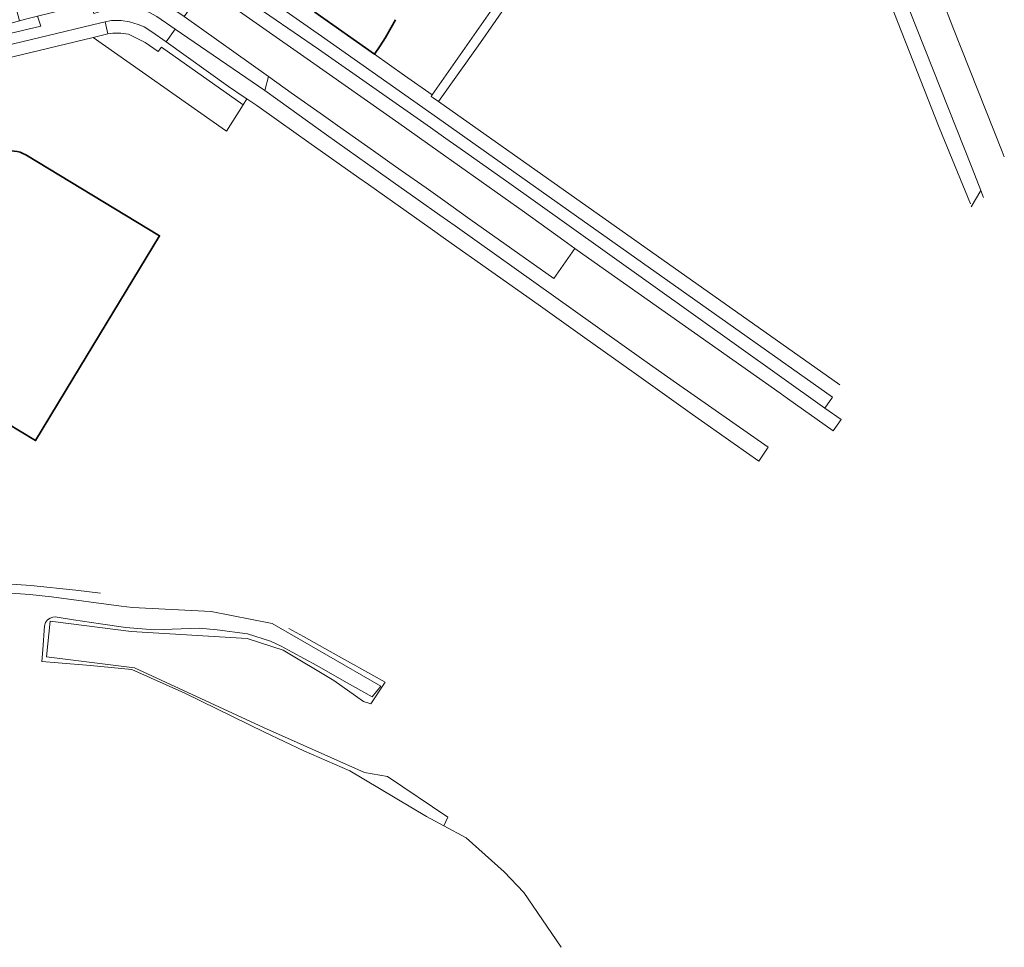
# Model space of a CAD drawing. Header units: metres. Extents: x 152391 to 157968, y 462336 to 467280.
# Tile 141 of 256: x 154579 to 154740, y 463944 to 464096. Entities that reach past the tile are written whole.
import ezdxf

# ---------------------------------------------------------------- set-up
doc = ezdxf.new("R2010")
doc.units = ezdxf.units.M
doc.header["$LTSCALE"] = 0.75
for name, color, linetype, lineweight in [('B-WE-GR-BEPLANTING_CULTUUR_BOSPLANTSOEN-GV', 251, 'Continuous', 18), ('B-WE-OG-BEBOUWING-GV', 6, 'Continuous', 35), ('B-WE-OG-TERREIN_CULTUURSCHEIDING-GV', 251, 'Continuous', 18), ('B-WE-OG-WATER_SLOOT-GV', 251, 'Continuous', 18), ('B-WE-VH-VERHARDING_ASFALT-GV', 251, 'Continuous', 18), ('B-WE-VH-VERHARDING_BETONSTRAATSTEEN-GV', 251, 'Continuous', 18), ('B-WE-VH-VERHARDING_STRAATBAKSTEEN-GV', 251, 'Continuous', 18), ('B-WE-VH-VERHARDING_TEGEL-GV', 251, 'Continuous', 18)]:
    doc.layers.add(name, color=color, linetype=linetype, lineweight=lineweight)

msp = doc.modelspace()

# ---------------------------------------------------------------- linework, layer by layer
at = {"layer": 'B-WE-GR-BEPLANTING_CULTUUR_BOSPLANTSOEN-GV'}
msp.add_lwpolyline([(154597.04, 464093.79, 0.093801), (154593.67, 464093.86)], format="xyb", dxfattribs=at)
msp.add_lwpolyline([(154593.67, 464093.86), (154591.27, 464093.28), (154612.38, 464078.43), (154613.09, 464077.93), (154615.83, 464082.22), (154602.46, 464091.66), (154601.94, 464090.98), (154599.77, 464092.45), (154597.04, 464093.79)], dxfattribs=at)
at = {"layer": 'B-WE-OG-BEBOUWING-GV'}
for points in [[(154617.55, 464104.41), (154624.42, 464099.59), (154624.61, 464099.81), (154627.71, 464097.7), (154627.53, 464097.4), (154637.31, 464090.52), (154638.24, 464091.87), (154639.12, 464093.26), (154640.07, 464094.88), (154640.74, 464096.13)], [(154544.39, 464066.48), (154533.72, 464063.85), (154524.95, 464061.69), (154514.06, 464059), (154516.38, 464049.61), (154519.64, 464050.42), (154521.35, 464043.5), (154527.88, 464045.11), (154528.68, 464041.9), (154535.89, 464043.68), (154535.06, 464047.07), (154548.38, 464050.36), (154551.41, 464048.22), (154553.77, 464051.69), (154562.67, 464053.89), (154572.81, 464047.74), (154577.16, 464030.13), (154581.85, 464027.29), (154587.97, 464037.4), (154602.15, 464060.8), (154580.25, 464074.07)]]:
    msp.add_lwpolyline(points, dxfattribs=at)
msp.add_lwpolyline([(154580.25, 464074.07, 0.385692), (154573.2, 464072.33)], format="xyb", dxfattribs=at)
at = {"layer": 'B-WE-OG-TERREIN_CULTUURSCHEIDING-GV'}
msp.add_lwpolyline([(154590.89, 464098.97), (154591.4, 464097.18), (154592.81, 464097.6), (154593.42, 464097.78), (154595.41, 464098.14), (154596.84, 464098.26), (154598.09, 464098.11), (154599.41, 464097.78), (154600.41, 464097.42), (154601.67, 464096.7), (154604.7, 464094.61), (154619.38, 464084.56), (154619.99, 464086.85), (154606.18, 464096.67), (154605.3, 464097.3), (154602.38, 464099.19), (154601, 464099.85), (154599.82, 464100.18), (154598.25, 464100.31), (154596.95, 464100.3), (154595.59, 464100.15), (154593.97, 464099.82), (154592.4, 464099.39), (154591.26, 464099.07)], close=True, dxfattribs=at)
at = {"layer": 'B-WE-OG-WATER_SLOOT-GV'}
for points in [[(154592.48, 464002.33), (154588.44, 464002.83), (154581.06, 464003.59), (154570.09, 464004.35), (154563.01, 464004.91), (154552.23, 464005.07), (154548.88, 464005.22), (154545.33, 464005.52), (154540.47, 464006.42), (154533.82, 464008.14), (154525.29, 464011.38), (154522.95, 464012.9), (154520.91, 464014.45), (154518.52, 464018), (154514.32, 464025), (154511.98, 464029.16), (154510.42, 464033.91), (154508.01, 464037.66), (154504.55, 464041.22), (154503.03, 464039.29)], [(154569.98, 464002.86), (154580.93, 464002.1), (154584.48, 464001.71), (154595.85, 464000.22), (154597.72, 463999.97), (154610.58, 463999.35), (154620.55, 463997.38), (154638.35, 463987.11), (154636.92, 463985.34), (154632.34, 463987.93), (154627.86, 463990.49), (154623.83, 463992.69), (154622.06, 463993.63), (154620.32, 463994.46), (154616.52, 463995.67), (154611.55, 463996.32), (154608.6, 463996.61), (154601.27, 463996.33), (154596.64, 463996.72), (154592.49, 463997.32), (154588.08, 463997.97), (154585.08, 463998.44), (154584.66, 463998.41), (154584.22, 463998.26), (154583.78, 463997.94), (154583.46, 463997.5), (154583.3, 463996.97), (154583.03, 463993.08), (154582.89, 463991.17), (154585.55, 463990.94), (154590.82, 463990.49), (154597.6, 463989.82), (154606.3, 463985.95), (154619.33, 463979.6), (154625.73, 463976.53), (154633.28, 463973.23), (154645.8, 463965.8), (154648.67, 463964.24), (154649.33, 463965.65), (154639.43, 463972.33), (154635.69, 463972.98), (154619.17, 463980.35), (154598.02, 463990.13), (154583.65, 463991.92), (154584.24, 463997.74), (154597.5, 463996.04), (154616.5, 463994.93), (154622.38, 463992.98), (154630.64, 463988.02), (154635.49, 463984.58), (154636.71, 463984.22), (154639.07, 463987.75), (154630.05, 463992.8), (154625.72, 463995.22), (154623.31, 463996.57)], [(154667.88, 463944.38), (154661.77, 463953.34), (154658.54, 463956.74), (154652.31, 463962.27), (154648.67, 463964.24), (154645.8, 463965.8), (154633.28, 463973.23), (154625.73, 463976.53), (154619.33, 463979.6), (154606.3, 463985.95), (154597.6, 463989.82), (154590.82, 463990.49), (154585.55, 463990.94), (154582.89, 463991.17), (154583.03, 463993.08), (154583.3, 463996.97), (154583.46, 463997.5), (154583.78, 463997.94), (154584.22, 463998.26), (154584.66, 463998.41), (154585.08, 463998.44), (154588.08, 463997.97), (154592.49, 463997.32), (154596.64, 463996.72), (154601.27, 463996.33), (154608.6, 463996.61), (154611.55, 463996.32), (154616.52, 463995.67), (154620.32, 463994.46), (154622.06, 463993.63), (154623.83, 463992.69), (154627.86, 463990.49), (154632.34, 463987.93), (154636.92, 463985.34), (154638.35, 463987.11), (154620.55, 463997.38), (154610.58, 463999.35), (154597.72, 463999.97), (154595.85, 464000.22), (154584.48, 464001.71), (154580.93, 464002.1), (154569.98, 464002.86)]]:
    msp.add_lwpolyline(points, dxfattribs=at)
at = {"layer": 'B-WE-VH-VERHARDING_ASFALT-GV'}
msp.add_lwpolyline([(154740.39, 464073.7), (154740.03, 464074.61), (154731.98, 464094.95), (154730.25, 464099.32), (154720.21, 464124.67), (154715.31, 464137.19), (154709.41, 464151.83), (154709.2, 464152.38), (154708.87, 464153.22), (154703.66, 464151.18), (154704.12, 464150.02), (154735.12, 464071.88), (154736.56, 464068.19), (154737, 464067.08)], dxfattribs=at)
for points in [[(154637.17, 464074.73), (154639.46, 464073.08), (154641.7, 464071.5), (154645.78, 464068.63), (154648.43, 464066.77), (154652.91, 464063.51), (154666.64, 464053.79), (154670.08, 464058.75), (154668.28, 464060.02), (154661.85, 464064.67), (154647.69, 464074.71), (154641.28, 464079.25), (154626.87, 464089.36), (154609.61, 464101.51), (154606.18, 464096.67), (154619.99, 464086.85), (154623.67, 464084.2), (154628.95, 464080.49), (154631.24, 464078.84)], [(154712.29, 464034.39), (154670.39, 464064.04), (154647.65, 464080.09), (154628.65, 464093.49), (154617.48, 464101.31), (154616.23, 464099.6), (154628.16, 464091.36), (154646.47, 464078.5), (154649, 464076.72), (154650.77, 464075.47), (154659.32, 464069.47), (154668.39, 464062.96), (154711.03, 464032.62)], [(154679.83, 464038.36), (154689.37, 464031.57), (154696.2, 464026.77), (154700.2, 464023.95), (154701.76, 464026.19), (154686.72, 464036.68), (154681.38, 464040.48), (154674.55, 464045.33), (154673.41, 464046.14), (154650.51, 464062.43), (154648.01, 464064.18), (154644.44, 464066.7), (154640.37, 464069.58), (154637.51, 464071.59), (154636.21, 464072.54), (154629.44, 464077.35), (154628.09, 464078.3), (154621.47, 464083.06), (154619.38, 464084.56), (154604.7, 464094.61), (154603.22, 464092.52), (154613.45, 464085.23), (154615.98, 464083.49), (154616.45, 464083.19), (154618.07, 464082.13), (154621.67, 464079.56), (154626.59, 464076.07), (154634.77, 464070.29), (154636.34, 464069.18), (154646.4, 464062.07), (154648.95, 464060.27), (154664.09, 464049.57), (154671.76, 464044.11)]]:
    msp.add_lwpolyline(points, close=True, dxfattribs=at)
at = {"layer": 'B-WE-VH-VERHARDING_BETONSTRAATSTEEN-GV'}
for points in [[(154580.69, 464102.16), (154578.94, 464101.67), (154577.78, 464101.34), (154579.24, 464095.99), (154580.4, 464096.3), (154582.17, 464096.77), (154586.21, 464097.73), (154590.89, 464098.97), (154591.26, 464099.07), (154592.4, 464099.39), (154591.02, 464104.67), (154589.87, 464104.37), (154585.76, 464103.38), (154585.69, 464103.36), (154585.1, 464103.22)], [(154582.17, 464096.77), (154580.4, 464096.3), (154579.24, 464095.99), (154575.03, 464094.86), (154562.82, 464091.48), (154562.21, 464091.25), (154561.97, 464090.97), (154562.02, 464090.6), (154562.27, 464090.42), (154562.58, 464090.37), (154582.73, 464095.13)]]:
    msp.add_lwpolyline(points, close=True, dxfattribs=at)
at = {"layer": 'B-WE-VH-VERHARDING_STRAATBAKSTEEN-GV'}
msp.add_lwpolyline([(154609.89, 464101.89), (154609.61, 464101.51), (154626.87, 464089.36), (154641.28, 464079.25), (154647.69, 464074.71), (154661.85, 464064.67), (154668.28, 464060.02), (154670.08, 464058.75), (154674.17, 464055.86), (154703.72, 464035.03), (154704.91, 464034.18), (154712.4, 464028.88), (154713.7, 464030.72), (154711.03, 464032.62), (154668.39, 464062.96), (154659.32, 464069.47), (154650.77, 464075.47), (154649, 464076.72), (154646.47, 464078.5), (154628.16, 464091.36), (154616.23, 464099.6), (154610.92, 464103.4)], close=True, dxfattribs=at)
at = {"layer": 'B-WE-VH-VERHARDING_TEGEL-GV'}
for points in [[(154734.96, 464065.57), (154736.56, 464068.19), (154735.12, 464071.88), (154704.12, 464150.02), (154703.66, 464151.18), (154702.01, 464155.18)], [(154702.96, 464141.79), (154704.59, 464142.43), (154711.98, 464123.74), (154713.79, 464119.1), (154729.71, 464078.52), (154734.86, 464066.05)], [(154713.45, 464036.4), (154647.79, 464082.76), (154646.93, 464083.36), (154646.57, 464083.6), (154646.73, 464083.87), (154642.2, 464087.06), (154637.31, 464090.52), (154627.53, 464097.4), (154627.71, 464097.7), (154624.61, 464099.81), (154624.42, 464099.59), (154617.55, 464104.41), (154604.65, 464113.47)], [(154601.62, 464112.41), (154617.48, 464101.31), (154628.65, 464093.49), (154647.65, 464080.09)], [(154486.45, 464064.8), (154523.3, 464076.93), (154570.82, 464088.37), (154591.27, 464093.28), (154593.67, 464093.86), (154593.23, 464095.8), (154592.55, 464095.66), (154562.54, 464088.44), (154522.9, 464078.91), (154522.87, 464078.9), (154486.84, 464067.08)], [(154562.54, 464088.44), (154592.55, 464095.66), (154593.23, 464095.8), (154594.27, 464096.01), (154595.84, 464096.04), (154597.2, 464095.83), (154598.64, 464095.38), (154599.61, 464094.98), (154600.89, 464094.2), (154603.22, 464092.52), (154604.7, 464094.61), (154601.67, 464096.7)], [(154582.17, 464096.77), (154582.73, 464095.13), (154562.58, 464090.37)], [(154603.22, 464092.52), (154600.89, 464094.2), (154599.61, 464094.98), (154598.64, 464095.38), (154597.2, 464095.83), (154595.84, 464096.04), (154594.27, 464096.01), (154593.23, 464095.8), (154593.67, 464093.86)], [(154597.04, 464093.79), (154599.77, 464092.45), (154601.94, 464090.98), (154602.46, 464091.66), (154615.83, 464082.22), (154616.45, 464083.19), (154615.98, 464083.49), (154613.45, 464085.23), (154603.22, 464092.52)]]:
    msp.add_lwpolyline(points, dxfattribs=at)
msp.add_lwpolyline([(154670.05, 464101.83), (154662.6, 464098.89), (154659.21, 464101.26), (154658.22, 464101.96), (154647.8, 464128.68), (154647.42, 464128.53), (154654.98, 464109.14), (154654.89, 464109.15), (154656.03, 464106.31), (154656.06, 464106.36), (154658.37, 464100.47), (154656.7, 464098.08), (154646.73, 464083.87), (154646.57, 464083.6), (154646.93, 464083.36), (154647.79, 464082.76), (154654.27, 464091.9), (154660.08, 464100.21), (154662.55, 464098.45), (154663.09, 464098.06), (154670.32, 464101.27)], close=True, dxfattribs=at)
msp.add_lwpolyline([(154593.67, 464093.86, -0.093801), (154597.04, 464093.79)], format="xyb", dxfattribs=at)

doc.saveas('drawing.dxf')
